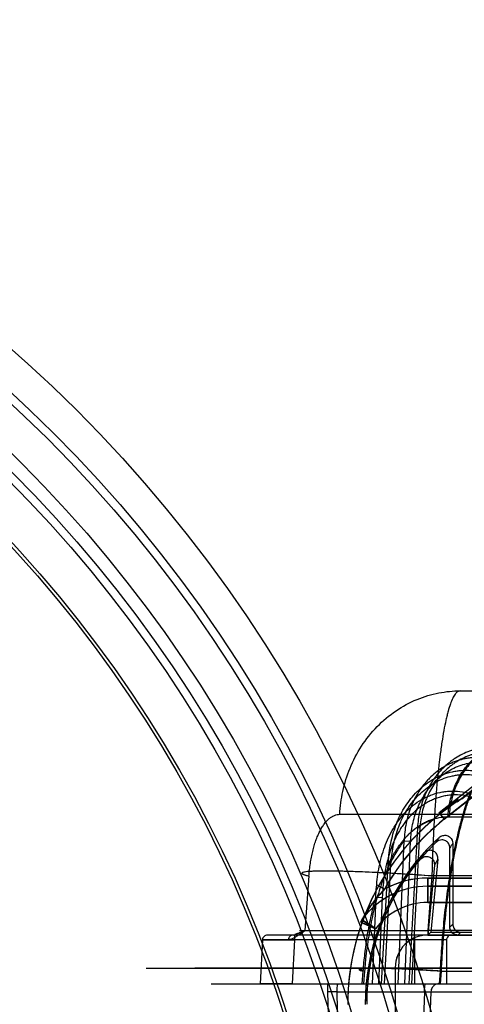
# Model space of a CAD drawing. Header units: millimetres. Extents: x 0 to 297, y 0 to 210.
# Tile 216 of 256: x 57.797 to 57.96, y 159.356 to 159.719. Entities that reach past the tile are written whole.
import ezdxf

# ---------------------------------------------------------------- set-up
doc = ezdxf.new("R2010")
doc.units = ezdxf.units.MM
doc.header["$LTSCALE"] = 16.335
doc.layers.get('0').update_dxf_attribs({"linetype": 'CONTINUOUS'})
for name, color, linetype in [('AXES_REF', 7, 'CONTINUOUS'), ('INTFCLR_1', 7, 'CONTINUOUS'), ('INTFCLR_144815', 7, 'CONTINUOUS'), ('INTFCLR_72935', 7, 'CONTINUOUS')]:
    doc.layers.add(name, color=color, linetype=linetype)

msp = doc.modelspace()

# ---------------------------------------------------------------- linework, layer by layer
at = {"color": 7, "linetype": 'Continuous'}
for centre, radius in [((57.454730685, 154.8339782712), 5.8174969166), ((57.454730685, 154.8339782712), 5.817), ((57.454730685, 154.8339782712), 5.7797484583), ((57.454730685, 159.2127782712), 0.513), ((57.454730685, 159.2127782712), 0.501), ((57.454730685, 159.2127782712), 0.4848), ((57.454730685, 159.2127782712), 0.48), ((57.454730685, 159.2127782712), 0.477), ((57.454730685, 159.2127782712), 0.462), ((57.454730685, 159.2127782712), 0.4608)]:
    msp.add_circle(centre, radius, dxfattribs=at)
at = {"color": 9, "linetype": 'Continuous'}
msp.add_circle((57.454730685, 159.2127782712), 0.498, dxfattribs=at)
at = {"color": 7, "linetype": 'Continuous'}
msp.add_arc((57.454730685, 154.8339782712), 5.76, 278.2771290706, 261.7228709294, dxfattribs=at)
at = {"layer": 'AXES_REF', "color": 9, "linetype": 'Continuous'}
msp.add_circle((57.454730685, 154.8339782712), 5.3067073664, dxfattribs=at)
at = {"layer": 'INTFCLR_1', "color": 9, "linetype": 'Continuous'}
for p, q in [((58.01890042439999, 159.4805061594), (57.9511304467, 159.4270035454)), ((57.9529893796, 159.4246488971), (58.0144254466, 159.4731510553)), ((57.9511304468, 159.4270035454), (57.9529893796, 159.4246488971)), ((57.9283881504, 159.4003656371), (57.9310051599, 159.3988989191)), ((57.9468984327, 159.3939782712), (57.9468984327, 159.4029782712)), ((57.9468984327, 159.4029782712), (58.0022743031, 159.4029782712)), ((58.009139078, 159.3999782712), (57.9468984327, 159.3999782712)), ((57.9468984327, 159.3939782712), (58.009139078, 159.3939782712))]:
    msp.add_line(p, q, dxfattribs=at)
at = {"layer": 'INTFCLR_1', "color": 6, "linetype": 'Continuous'}
for p, q in [((57.9594401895, 159.4322159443), (58.0194034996, 159.4795554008)), ((57.9493147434, 159.4076859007), (57.9468984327, 159.3819782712)), ((57.9505880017, 159.4099268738), (57.9480604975, 159.383036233)), ((57.9480604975, 159.383036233), (57.9468984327, 159.3819782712)), ((57.9468984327, 159.3819782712), (58.0009807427, 159.3819782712)), ((57.9480604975, 159.3830362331), (58.0009807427, 159.3830362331)), ((57.9348984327, 159.3699782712), (57.9348984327, 159.3489782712))]:
    msp.add_line(p, q, dxfattribs=at)
for centre, radius, start, end in [((58.00689843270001, 159.3563640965), 0.089475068, 122.0329894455, 179.9999999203), ((58.0068984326, 159.3563640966), 0.0869999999, 128.2901631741, 150.7312980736), ((58.00689843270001, 159.3563640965), 0.083024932, 137.8164171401, 179.9999999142), ((57.9468984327, 159.3699782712), 0.012, 90.0000001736, 180.0000001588)]:
    msp.add_arc(centre, radius, start, end, dxfattribs=at)
at = {"layer": 'INTFCLR_1', "color": 9, "linetype": 'Continuous'}
for centre, radius, start, end in [((58.0502280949, 159.3501273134), 0.1218043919, 149.4080691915, 150.6666944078), ((58.0535600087, 159.3499388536), 0.1191712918, 149.776364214, 151.0155784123), ((57.9468984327, 159.3699782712), 0.03, 89.99999998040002, 144.0578067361), ((57.9468984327, 159.3699782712), 0.033, 89.9999999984, 118.7908895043), ((57.9468984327, 159.3699782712), 0.024, 90.00000009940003, 143.0620214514), ((57.9250389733, 159.3858264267), 0.003, 144.0578066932, 160.2055077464), ((59.0965204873, 162.0246894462), 2.8874257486, 246.0025547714, 246.1219483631), ((57.7618714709, 159.1243366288), 0.3084441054, 57.47418746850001, 58.59211078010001)]:
    msp.add_arc(centre, radius, start, end, dxfattribs=at)
at = {"layer": 'INTFCLR_1', "color": 6, "linetype": 'Continuous'}
msp.add_ellipse((57.9884042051, 159.3797901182), major_axis=(-0.0372737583, 0.0472134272), ratio=0.8682237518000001, start_param=-0.1878270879, end_param=-5e-10, dxfattribs=at)
for points, knots in [([(57.9440408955, 159.4097979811), (57.94440303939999, 159.410223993), (57.9453211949, 159.4108959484), (57.9469314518, 159.4110798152), (57.948333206, 159.4104545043), (57.9492282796, 159.4092266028), (57.9493626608, 159.4081957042), (57.9493147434, 159.4076859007)], [0, 0, 0, 0, 0.2201275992, 0.4268953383, 0.6086151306, 0.7984100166, 1, 1, 1, 1]), ([(57.9505880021, 159.4099268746), (57.9506369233, 159.4104473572), (57.9504910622, 159.4114943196), (57.9495569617, 159.4127225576), (57.9481598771, 159.4133048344), (57.9466150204, 159.413121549), (57.9457347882, 159.4125106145), (57.9453772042, 159.4121160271)], [0, 0, 0, 0, 0.2089340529, 0.4026154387, 0.5905328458, 0.7871764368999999, 1, 1, 1, 1])]:
    msp.add_open_spline(points, degree=3, knots=knots, dxfattribs=at)
at = {"layer": 'INTFCLR_1', "color": 9, "linetype": 'Continuous'}
msp.add_open_spline([(57.9310051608, 159.3988989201), (57.9305803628, 159.3984574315), (57.92973691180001, 159.3975542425), (57.9285040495, 159.3961481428), (57.9272984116, 159.3946770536), (57.9261339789, 159.3931491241), (57.9250296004, 159.3915827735), (57.9238337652, 159.3897414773), (57.9230511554, 159.3883990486), (57.9226101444, 159.3875873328)], degree=3, knots=[0, 0, 0, 0, 0.130097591, 0.2623648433, 0.3970285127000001, 0.5339012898, 0.6702025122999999, 0.8038978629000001, 1, 1, 1, 1], dxfattribs=at)
at = {"layer": 'INTFCLR_144815', "color": 9, "linetype": 'Continuous'}
for p, q in [((57.9587896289, 159.4719782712), (58.1494794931, 159.4719782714)), ((57.9145041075, 159.4264903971), (58.763531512, 159.4264903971)), ((57.9543266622, 159.4255483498), (58.7113499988, 159.4255483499)), ((57.9431158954, 159.4215283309), (57.9399397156, 159.363978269)), ((57.94401675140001, 159.4214655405), (57.9408456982, 159.3639782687)), ((57.94401675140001, 159.4214655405), (57.9429611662, 159.4215382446)), ((57.9360211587, 159.3639782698), (57.93817878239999, 159.4166900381)), ((57.93817878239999, 159.4166900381), (57.94056179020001, 159.4166272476)), ((57.9384052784, 159.3639782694), (57.94056179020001, 159.4166272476)), ((57.9298867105, 159.3639782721), (57.9323250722, 159.4079855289)), ((57.9309160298, 159.3639782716), (57.9333497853, 159.4079227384)), ((57.9321510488, 159.4079921), (57.9333497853, 159.4079227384)), ((57.9031161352, 159.40374646), (57.9015897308, 159.3836840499)), ((57.94840619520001, 159.40374646), (57.9469314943, 159.3836840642)), ((57.9780018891, 159.40374646), (57.94840619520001, 159.40374646)), ((57.9277915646, 159.3958872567), (57.9264255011, 159.3639782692)), ((57.9277915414, 159.3958871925), (57.9301213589, 159.3958244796)), ((57.9301213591, 159.3958244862), (57.9287572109, 159.3639782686)), ((58.0197186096, 159.3819782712), (57.88756674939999, 159.3819782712)), ((57.8977814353, 159.3819782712), (57.8977814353, 159.3801782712)), ((57.8997066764, 159.383659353), (57.9469314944, 159.3836840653)), ((57.9419984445, 159.3819782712), (57.9419984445, 159.3639782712)), ((57.9469314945, 159.3836840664), (57.9469314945, 159.3819782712)), ((57.9787325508, 159.3836840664), (57.9469314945, 159.3836840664)), ((57.8860428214, 159.380272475), (57.8851679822, 159.3639782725)), ((57.8955627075, 159.3802724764), (57.8860428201, 159.380272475)), ((57.8860428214, 159.380272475), (57.8977814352, 159.3801782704)), ((57.8977814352, 159.3801782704), (57.8969126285, 159.3639782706)), ((57.9539984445, 159.3801782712), (57.8977814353, 159.3801782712)), ((57.95380122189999, 159.3801782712), (57.95380122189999, 159.3639782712)), ((57.8431689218, 159.3697688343), (58.15532673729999, 159.3697688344)), ((57.861167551, 159.3699259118), (58.16258789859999, 159.369925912)), ((57.92277442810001, 159.3639782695), (57.92312936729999, 159.3686885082)), ((57.9236127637, 159.3686885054), (57.9232580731, 159.363978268)), ((57.9514221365, 159.3686885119), (57.9510749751, 159.3639782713)), ((57.9514221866, 159.3686885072), (57.9792647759, 159.3686885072)), ((57.9515647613, 159.3639782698), (57.9519116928, 159.3686885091)), ((57.8671673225, 159.3639782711), (58.8379901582, 159.3639782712)), ((57.9100174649, 159.3639782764), (57.90995611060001, 159.3610829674)), ((57.91347504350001, 159.3610829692), (57.9099561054, 159.3610829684)), ((57.9099561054, 159.361082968), (57.9103763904, 159.3459782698)), ((57.91347504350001, 159.3610829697), (58.0365988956, 159.3610829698)), ((57.9138959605, 159.3459782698), (57.91347504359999, 159.361082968)), ((57.9456746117, 159.3610829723), (57.945060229, 159.3459782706)), ((57.9456746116, 159.3610829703), (57.94814936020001, 159.3611324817))]:
    msp.add_line(p, q, dxfattribs=at)
at = {"layer": 'INTFCLR_144815', "color": 7, "linetype": 'Continuous'}
for p, q in [((57.8972845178, 159.3819782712), (57.898379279, 159.3823107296)), ((57.8989335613, 159.3825550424), (57.8979578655, 159.3821400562)), ((57.8989335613, 159.3825550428), (57.9015894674, 159.3836840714)), ((57.9000191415, 159.3824718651), (57.9015894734, 159.3836840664)), ((57.8860428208, 159.3802724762), (57.8977814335, 159.3801782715)), ((57.8977814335, 159.3801782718), (57.8925929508, 159.3802199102)), ((57.8917239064, 159.3639782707), (57.8851679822, 159.3639782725)), ((57.8969126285, 159.3639782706), (57.8917239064, 159.3639782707))]:
    msp.add_line(p, q, dxfattribs=at)
at = {"layer": 'INTFCLR_144815', "color": 6, "linetype": 'Continuous'}
msp.add_line((57.94804968, 159.3610829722), (57.94743596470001, 159.3459782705), dxfattribs=at)
at = {"layer": 'INTFCLR_144815', "color": 9, "linetype": 'Continuous'}
for points, knots in [([(57.9145041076, 159.4264903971), (57.9146412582, 159.429323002), (57.9154000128, 159.4351164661), (57.91803528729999, 159.4436329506), (57.9222732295, 159.4517575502), (57.9280111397, 159.4589740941), (57.9349631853, 159.4648309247), (57.9427027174, 159.4690247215), (57.9507370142, 159.4714541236), (57.956163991, 159.4719782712), (57.9587896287, 159.4719782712)], [0, 0, 0, 0, 0.1216478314, 0.2493179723, 0.3805209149, 0.5124244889, 0.6422800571, 0.7678041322, 0.8873724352, 1, 1, 1, 1]), ([(57.9587896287, 159.4719782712), (57.9584690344, 159.4719782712), (57.9577260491, 159.4716819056), (57.9570453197, 159.4708989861), (57.9564940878, 159.470047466), (57.95587224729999, 159.4688543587), (57.9551319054, 159.4669858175), (57.954481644, 159.4648514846), (57.9540385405, 159.4631477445), (57.9537759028, 159.4620549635), (57.953356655, 159.460215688), (57.9527595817, 159.4572091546), (57.9520429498, 159.4528688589), (57.9515584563, 159.4493681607), (57.9512463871, 159.4468729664), (57.95103282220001, 159.4450889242), (57.95066728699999, 159.4418247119), (57.9501916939, 159.4369613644), (57.9497810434, 159.4319354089), (57.949521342, 159.4282774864), (57.9493787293, 159.4261101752), (57.9491702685, 159.4227704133), (57.9488947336, 159.4176760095), (57.9486052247, 159.410770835), (57.9484641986, 159.4061076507), (57.9484061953, 159.4037464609)], [0, 0, 0, 0, 0.013700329, 0.0319896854, 0.0436476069, 0.0570671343, 0.0893925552, 0.1293707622, 0.1523525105, 0.1646162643, 0.1773984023, 0.2329669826, 0.2955698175, 0.3653665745, 0.3839757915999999, 0.4030306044, 0.4421500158, 0.5243389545, 0.6118418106, 0.6576374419, 0.6810495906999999, 0.7046601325, 0.8006369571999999, 0.8990660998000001, 1, 1, 1, 1]), ([(57.9735372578, 159.4511067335), (57.9716550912, 159.4513250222), (57.9687733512, 159.4513197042), (57.96549133, 159.4507323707), (57.9636421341, 159.450234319), (57.96090275, 159.4493246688), (57.9582830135, 159.4480180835), (57.9558789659, 159.4463811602), (57.95431367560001, 159.4451883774), (57.9524710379, 159.4435386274), (57.9507996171, 159.4417002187), (57.949565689, 159.4401220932), (57.9478182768, 159.4376441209), (57.9463697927, 159.4349438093), (57.9452433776, 159.4321085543), (57.9445713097, 159.4301621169), (57.9436250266, 159.4266754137), (57.9432137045, 159.4235891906), (57.9431158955, 159.4215283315)], [0, 0, 0, 0, 0.1195687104, 0.1796928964, 0.2100658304, 0.2403376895, 0.3618120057, 0.3928294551, 0.4238606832, 0.485935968, 0.5486059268, 0.5803730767, 0.612299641, 0.7399176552, 0.772238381, 0.8048151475, 0.8698047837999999, 1, 1, 1, 1]), ([(57.9543266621, 159.4255483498), (57.95440858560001, 159.4273176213), (57.9548606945, 159.4309313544), (57.9564317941, 159.436247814), (57.95895891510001, 159.4413215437), (57.9623827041, 159.4458322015), (57.9665360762, 159.4494976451), (57.97116392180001, 159.4521256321), (57.9752370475, 159.4534149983), (57.97807076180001, 159.4538428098), (57.9796392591, 159.4539592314), (57.9804126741, 159.4539782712), (57.9807960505, 159.4539782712)], [0, 0, 0, 0, 0.1241681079, 0.2540877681, 0.3868697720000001, 0.5193465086, 0.6486219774, 0.7725260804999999, 0.8897785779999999, 0.9457892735, 0.9731232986, 1, 1, 1, 1]), ([(57.9812387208, 159.4539782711), (57.9796681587, 159.4539782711), (57.9764154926, 159.4536493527), (57.9716043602, 159.4521257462), (57.9669735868, 159.4494977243), (57.9628191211, 159.4458324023), (57.9593939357, 159.4413214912), (57.9568660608, 159.4362486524), (57.9555423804, 159.4317698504), (57.9549511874, 159.4281895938), (57.9548004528, 159.426421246), (57.9547600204, 159.4255483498)], [0, 0, 0, 0, 0.1100928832, 0.2273703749, 0.3512942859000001, 0.4805816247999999, 0.6130613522, 0.7458385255, 0.875748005, 0.9387463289, 1, 1, 1, 1]), ([(57.9695797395, 159.4470074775), (57.9676090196, 159.4473703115), (57.9650681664, 159.4475135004), (57.9620760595, 159.44720257), (57.9601019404, 159.4468709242), (57.9576796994, 159.4462249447), (57.95534820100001, 159.445282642), (57.9535498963, 159.4443592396), (57.95092390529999, 159.4428049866), (57.9485198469, 159.4408559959), (57.9464154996, 159.4386130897), (57.9450712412, 159.4370172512), (57.9429331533, 159.4340294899), (57.9412540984, 159.4307208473), (57.940153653, 159.4277431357), (57.93950398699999, 159.4257017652), (57.9386067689, 159.4220536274), (57.9382465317, 159.4188372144), (57.9381787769, 159.4166900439)], [0, 0, 0, 0, 0.1211895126, 0.151636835, 0.1819146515, 0.2421699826, 0.3028393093, 0.3336065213, 0.3643565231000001, 0.4873455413, 0.5186998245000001, 0.5503572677, 0.6134640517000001, 0.7405722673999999, 0.7730161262, 0.8054479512, 0.8700775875, 1, 1, 1, 1]), ([(57.9728052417, 159.4493955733), (57.9710345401, 159.4496006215), (57.9683225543, 159.4495942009), (57.9652338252, 159.4490395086), (57.9634922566, 159.4485693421), (57.9609099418, 159.4477108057), (57.95843992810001, 159.4464779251), (57.9561715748, 159.4449346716), (57.9546931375, 159.4438094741), (57.9529518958, 159.4422527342), (57.9513701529, 159.4405189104), (57.9502015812, 159.4390298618), (57.9485441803, 159.4366909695), (57.9471666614, 159.4341423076), (57.94609019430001, 159.4314654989), (57.94544583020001, 159.4296270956), (57.94453295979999, 159.4263325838), (57.9441246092, 159.4234151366), (57.94401675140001, 159.4214655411)], [0, 0, 0, 0, 0.1191395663, 0.1791054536, 0.2094124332, 0.2396275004, 0.3609596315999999, 0.3919631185, 0.4229886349, 0.4850747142, 0.5477804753, 0.5795754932, 0.6115362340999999, 0.7393483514, 0.7717279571, 0.8043681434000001, 0.8694952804, 1, 1, 1, 1]), ([(57.94056179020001, 159.416627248), (57.9406456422, 159.4186708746), (57.9410122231, 159.4217285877), (57.9418859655, 159.4251948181), (57.9425128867, 159.4271322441), (57.943569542, 159.4299549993), (57.9451710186, 159.4330895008), (57.9472021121, 159.4359208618), (57.9484768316, 159.4374318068), (57.95046855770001, 159.439553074), (57.95274035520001, 159.4413976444), (57.95522106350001, 159.4428688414), (57.9569169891, 159.4437423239), (57.9591144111, 159.4446335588), (57.96139660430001, 159.4452451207), (57.9632554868, 159.445559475), (57.9660694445, 159.4458545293), (57.9684591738, 159.4457205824), (57.97031175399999, 159.4453783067)], [0, 0, 0, 0, 0.1307039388, 0.1956436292, 0.228211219, 0.2607779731, 0.3882428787, 0.4514455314, 0.4831291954, 0.5144954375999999, 0.6373872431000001, 0.6680726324, 0.6987582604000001, 0.7592205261, 0.8192108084, 0.8493332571, 0.8796108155, 1, 1, 1, 1]), ([(57.9519117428, 159.3686885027), (57.951966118, 159.3697952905), (57.9520841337, 159.3720041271), (57.9523560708, 159.376382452), (57.9529169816, 159.3838386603), (57.9537686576, 159.392197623), (57.9547181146, 159.3993560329), (57.9552379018, 159.4028326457), (57.95554696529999, 159.4047840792), (57.956303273, 159.4093830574), (57.9577073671, 159.4167380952), (57.9596062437, 159.4242818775), (57.9610180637, 159.4289166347), (57.9619348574, 159.4317175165), (57.9635350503, 159.4361149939), (57.9659660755, 159.4415461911), (57.9683571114, 159.4454080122), (57.9695797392, 159.447007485)], [0, 0, 0, 0, 0.0409634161, 0.0817682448, 0.1621610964, 0.3173623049, 0.3922819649, 0.429081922, 0.4473061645, 0.4653182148, 0.6013741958, 0.7239826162, 0.7526347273, 0.7804673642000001, 0.8329182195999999, 0.9255775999, 1, 1, 1, 1]), ([(57.9323250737, 159.40798553), (57.9324269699, 159.4103028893), (57.9329247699, 159.4149299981), (57.9342434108, 159.4200096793), (57.9354709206, 159.4232736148), (57.9363846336, 159.425410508), (57.9376998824, 159.4279887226), (57.9392561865, 159.4304251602), (57.94064652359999, 159.4322684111), (57.94212417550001, 159.4340243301), (57.94413184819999, 159.4360463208), (57.9463515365, 159.4378136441), (57.9482421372, 159.4390542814), (57.9502044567, 159.4401700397), (57.9527720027, 159.4413148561), (57.9554614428, 159.4421006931), (57.9576586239, 159.4424987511), (57.95988406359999, 159.4427407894), (57.9626935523, 159.4427418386), (57.9649163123, 159.4424175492), (57.9660105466, 159.4421766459)], [0, 0, 0, 0, 0.1270359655, 0.2540180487, 0.2860764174, 0.3179689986, 0.3812600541, 0.4443491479, 0.4760170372, 0.5076518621, 0.569982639, 0.6317207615, 0.6626474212, 0.6937541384, 0.7552738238, 0.8161324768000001, 0.8466883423, 0.8774741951, 0.9386376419, 1, 1, 1, 1]), ([(57.9333497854, 159.4079227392), (57.9334740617, 159.410155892), (57.9339904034, 159.4146028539), (57.9352831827, 159.4194807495), (57.9364708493, 159.4226078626), (57.9373503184, 159.4246496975), (57.93861015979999, 159.4271109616), (57.9400961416, 159.4294361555), (57.9414203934, 159.4311940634), (57.9428244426, 159.4328667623), (57.9447291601, 159.4347915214), (57.94683207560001, 159.4364753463), (57.94862125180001, 159.4376570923), (57.95047558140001, 159.4387182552), (57.95289863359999, 159.4398088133), (57.9554364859, 159.4405579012), (57.9575077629, 159.440938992), (57.9596030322, 159.4411713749), (57.9622464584, 159.4411770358), (57.9643371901, 159.4408714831), (57.9653655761, 159.4406440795)], [0, 0, 0, 0, 0.128678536, 0.2567629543, 0.2890226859, 0.3210857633, 0.3846329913, 0.4478671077, 0.4795655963, 0.5112040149, 0.5734604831, 0.6350153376, 0.6658081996, 0.6967504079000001, 0.7578619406, 0.8182111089, 0.8484726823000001, 0.8789389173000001, 0.9394047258, 1, 1, 1, 1]), ([(57.9277915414, 159.3958871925), (57.92787141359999, 159.3984064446), (57.92815743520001, 159.4021886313), (57.9288708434, 159.4065520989), (57.9294054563, 159.4090289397), (57.9303366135, 159.4126958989), (57.9318288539, 159.4168712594), (57.9338823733, 159.420775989), (57.93522743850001, 159.4229069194), (57.9366810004, 159.4249511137), (57.938303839, 159.4268621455), (57.9400941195, 159.4286034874), (57.9419851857, 159.4302124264), (57.9440310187, 159.4316195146), (57.946209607, 159.43278247), (57.9484605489, 159.4337700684), (57.95081796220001, 159.4344862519), (57.9532335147, 159.4349027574), (57.9556774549, 159.435115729), (57.9587612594, 159.434991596), (57.9611754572, 159.4344774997), (57.9623549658, 159.4341232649)], [0, 0, 0, 0, 0.1263176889, 0.1896567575, 0.2214533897, 0.2532710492, 0.3792700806, 0.4423517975, 0.4740328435, 0.5054936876, 0.5680123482, 0.5993182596, 0.6305764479, 0.6923759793, 0.7232559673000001, 0.7542350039, 0.8154680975, 0.8460950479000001, 0.8769616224, 0.9382797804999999, 1, 1, 1, 1]), ([(57.9629999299, 159.4327517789), (57.961892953, 159.4330882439), (57.9596241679, 159.4335754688), (57.95672406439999, 159.4336894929), (57.9544241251, 159.4334833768), (57.9521470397, 159.4330824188), (57.94992355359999, 159.432396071), (57.9477997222, 159.431451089), (57.9457397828, 159.4303369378), (57.943803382, 159.4289909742), (57.94201356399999, 159.4274504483), (57.94031333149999, 159.4257819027), (57.93877101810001, 159.4239500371), (57.9373866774, 159.4219904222), (57.9361014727, 159.4199433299), (57.9341309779, 159.4161817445), (57.9326894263, 159.4121592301), (57.9317791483, 159.4086196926), (57.9312500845, 159.4062186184), (57.930530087, 159.4019706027), (57.9302310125, 159.3982844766), (57.9301213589, 159.3958244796)], [0, 0, 0, 0, 0.0605759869, 0.1208195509, 0.1511838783, 0.1813429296, 0.2417568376, 0.2723830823, 0.3029546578, 0.364270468, 0.395354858, 0.4265274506, 0.488916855, 0.5203769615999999, 0.5521029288, 0.6154045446, 0.7423768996, 0.7745526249, 0.8067629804, 0.8710742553, 1, 1, 1, 1]), ([(57.9623549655, 159.4341232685), (57.96164921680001, 159.4322672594), (57.9606327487, 159.4292844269), (57.959569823, 159.4256846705), (57.9589397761, 159.4233816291), (57.9579799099, 159.4196844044), (57.95693168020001, 159.4150498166), (57.9559130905, 159.4097820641), (57.9551893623, 159.4056218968), (57.9545399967, 159.4014846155), (57.9537029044, 159.3955053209), (57.9528092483, 159.3878050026), (57.9519771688, 159.3783392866), (57.9515817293, 159.3719346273), (57.9514221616, 159.3686885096)], [0, 0, 0, 0, 0.0894776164, 0.1418886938, 0.1691245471, 0.1970664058, 0.3140128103, 0.3831519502, 0.4388267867, 0.5042844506, 0.5718586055, 0.7108822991, 0.8535472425, 1, 1, 1, 1]), ([(57.9031161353, 159.4037464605), (57.9031762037, 159.4045346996), (57.9033245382, 159.4060926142), (57.9036333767, 159.4083959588), (57.90396172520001, 159.41027485), (57.9042662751, 159.4117421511), (57.9045910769, 159.4131489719), (57.9050393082, 159.4148310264), (57.9055570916, 159.4164485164), (57.90600797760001, 159.4176760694), (57.9064664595, 159.4188182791), (57.9070710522, 159.4201450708), (57.9078638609, 159.4215977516), (57.9089394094, 159.4232308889), (57.91013989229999, 159.4245973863), (57.9114735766, 159.425590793), (57.9124625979, 159.4261071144), (57.9134765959, 159.4264205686), (57.9141654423, 159.4264901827), (57.9145041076, 159.4264903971)], [0, 0, 0, 0, 0.0871401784, 0.1724569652, 0.256112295, 0.2973261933, 0.3376342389, 0.4152556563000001, 0.489138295, 0.5247505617, 0.5593899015, 0.6247923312, 0.6853598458, 0.7415835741, 0.84029334, 0.8836823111, 0.9242809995, 0.9626686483, 1, 1, 1, 1]), ([(57.9323250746, 159.407985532), (57.9329675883, 159.4093151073), (57.9343364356, 159.4118965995), (57.9361287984, 159.4146320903), (57.9374188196, 159.4163225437), (57.938006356, 159.4170473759), (57.9386534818, 159.4178036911), (57.9399264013, 159.4192010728), (57.9419822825, 159.4211126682), (57.9444258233, 159.4227873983), (57.9461979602, 159.4237020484), (57.9472151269, 159.4241471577), (57.9487338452, 159.4247353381), (57.9510923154, 159.425366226), (57.9532506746, 159.4255483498), (57.9543266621, 159.4255483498)], [0, 0, 0, 0, 0.1489683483, 0.2944108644, 0.3292432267, 0.3634630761, 0.3885221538, 0.4296476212, 0.5541283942, 0.6707652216, 0.727181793, 0.7550842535, 0.7827361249, 0.8914540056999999, 1, 1, 1, 1]), ([(57.9547600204, 159.4255483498), (57.95373182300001, 159.4255478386), (57.95167614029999, 159.4253828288), (57.9486594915, 159.4246126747), (57.9457689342, 159.4233331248), (57.9439765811, 159.4221751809), (57.9431158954, 159.4215283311)], [0, 0, 0, 0, 0.2462311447, 0.4912230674, 0.7421633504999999, 1, 1, 1, 1]), ([(57.9381787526, 159.4166900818), (57.9372177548, 159.4155002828), (57.935743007, 159.4134013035), (57.9341882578, 159.4107227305), (57.9332098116, 159.4088464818), (57.9317257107, 159.4057868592), (57.9297171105, 159.4007829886), (57.9282174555, 159.3958359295), (57.9274152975, 159.3927528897), (57.9270896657, 159.3914527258), (57.9265429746, 159.3891387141), (57.9255467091, 159.3843777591), (57.9246539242, 159.378800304), (57.9240703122, 159.3738200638), (57.9237895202, 159.3708997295), (57.9236683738, 159.3694265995), (57.9236127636, 159.3686885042)], [0, 0, 0, 0, 0.090281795, 0.150978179, 0.1827391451, 0.2151716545, 0.3516918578, 0.5004393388, 0.5199902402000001, 0.5397442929, 0.5795570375, 0.6603392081, 0.82682356, 0.9127508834, 0.9563068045, 1, 1, 1, 1]), ([(57.9484061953, 159.4037464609), (57.94502167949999, 159.4039949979), (57.9398800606, 159.404344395), (57.932984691, 159.4047508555), (57.927770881, 159.4050230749), (57.9227016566, 159.4052486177), (57.917906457, 159.4054184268), (57.9135305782, 159.4055270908), (57.9096558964, 159.4055623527), (57.9064996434, 159.4055493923), (57.9035889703, 159.4054071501), (57.90214785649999, 159.4053485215), (57.900325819, 159.4049244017), (57.9007924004, 159.4044128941), (57.901319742, 159.4042444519), (57.9021262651, 159.4039729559), (57.9027584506, 159.4038275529), (57.9031161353, 159.4037464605)], [0, 0, 0, 0, 0.2002085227, 0.3040214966, 0.4075029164, 0.5082044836, 0.6034145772, 0.6904347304, 0.766876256, 0.8306447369, 0.8804998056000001, 0.9278649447, 0.9445821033, 0.9503733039, 0.9616164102, 0.9783627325, 1, 1, 1, 1]), ([(57.94840619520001, 159.40374646), (57.9446523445, 159.4040221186), (57.9390863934, 159.4043971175), (57.9317847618, 159.404816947), (57.9266101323, 159.4050781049), (57.921742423, 159.4052856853), (57.9172511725, 159.4054371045), (57.91319712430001, 159.4055304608), (57.9096445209, 159.4055643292), (57.9066225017, 159.4055413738), (57.904011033, 159.4054484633), (57.9020528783, 159.4053113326), (57.9010047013, 159.4050762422), (57.9004781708, 159.4048826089), (57.90066215, 159.4044587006), (57.9012076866, 159.4042991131), (57.9020199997, 159.403991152), (57.9027139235, 159.4038376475), (57.9031161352, 159.40374646)], [0, 0, 0, 0, 0.2219415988, 0.3289286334, 0.4312482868, 0.5274508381, 0.6162033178, 0.6962445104, 0.7664801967, 0.825913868, 0.8737643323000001, 0.9224890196, 0.9362714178, 0.9434081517, 0.9481598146, 0.9584371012, 0.9756817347, 1, 1, 1, 1]), ([(57.92312936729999, 159.3686885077), (57.92329264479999, 159.3708548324), (57.9237016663, 159.3751316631), (57.9245703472, 159.3814459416), (57.9255078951, 159.3865766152), (57.92638774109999, 159.3905577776), (57.9270722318, 159.3933160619), (57.9275575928, 159.3950782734), (57.9277914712, 159.3958869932)], [0, 0, 0, 0, 0.235788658, 0.4661480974, 0.691585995, 0.8016394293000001, 0.9086289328, 1, 1, 1, 1]), ([(57.8877993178, 159.3819782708), (57.8873633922, 159.3819782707), (57.8864523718, 159.3816113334), (57.8860654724, 159.3807148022), (57.8860428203, 159.3802724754)], [0, 0, 0, 0, 0.4960283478, 1, 1, 1, 1]), ([(57.8972844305, 159.3819782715), (57.8968558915, 159.3819782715), (57.89595602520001, 159.3816033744), (57.89558483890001, 159.3807133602), (57.8955627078, 159.3802724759)], [0, 0, 0, 0, 0.4925857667, 1, 1, 1, 1]), ([(57.9555716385, 159.3819782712), (57.95529585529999, 159.3819782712), (57.9547337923, 159.3818404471), (57.9540130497, 159.3812154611), (57.95380122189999, 159.3805485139), (57.95380122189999, 159.3801782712)], [0, 0, 0, 0, 0.2986258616, 0.5990907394, 1, 1, 1, 1]), ([(57.9514221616, 159.3686885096), (57.9509083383, 159.3687262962), (57.9498690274, 159.3688013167), (57.9477519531, 159.3689483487), (57.94395552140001, 159.3691956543), (57.9396177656, 159.369439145), (57.9353466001, 159.3696292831), (57.9323534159, 159.369736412), (57.9296007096, 159.3698020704), (57.9272308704, 159.3698316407), (57.9251113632, 159.3698023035), (57.92356856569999, 159.3697695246), (57.9204058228, 159.3694438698), (57.9225630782, 159.3688165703), (57.92312936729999, 159.3686885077)], [0, 0, 0, 0, 0.0487017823, 0.09849918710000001, 0.2006050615, 0.4083212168, 0.5092247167, 0.6046170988, 0.6917896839, 0.7683451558, 0.8321820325, 0.8820574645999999, 0.9451181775, 1, 1, 1, 1]), ([(57.9236127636, 159.3686885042), (57.9230484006, 159.368816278), (57.9208958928, 159.3694455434), (57.9240619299, 159.3697678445), (57.925605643, 159.3698013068), (57.9277256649, 159.369830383), (57.93009540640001, 159.369800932), (57.9328477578, 159.3697353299), (57.9358402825, 159.3696283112), (57.9390110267, 159.3694873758), (57.9422702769, 159.3693169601), (57.9465813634, 159.3690626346), (57.949795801, 159.3688440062), (57.9519117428, 159.3686885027)], [0, 0, 0, 0, 0.0547083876, 0.1179133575, 0.1678214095, 0.2316806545, 0.3082483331, 0.3954244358, 0.490813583, 0.5917094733, 0.6953926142, 0.7994078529, 1, 1, 1, 1]), ([(57.9138473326, 159.363978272), (57.9137468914, 159.3639782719), (57.913554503, 159.3636277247), (57.91344193, 159.3627087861), (57.9134317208, 159.36176619), (57.91347504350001, 159.3610829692)], [0, 0, 0, 0, 0.1006482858, 0.3139953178, 1, 1, 1, 1]), ([(57.9456746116, 159.3610829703), (57.9456757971, 159.3612608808), (57.9456871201, 159.3617890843), (57.94576390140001, 159.362686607), (57.9458783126, 159.3634013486), (57.9461093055, 159.3639782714), (57.9462466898, 159.3639782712)], [0, 0, 0, 0, 0.1771615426, 0.5299950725, 0.8631970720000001, 1, 1, 1, 1]), ([(57.950996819, 159.363978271), (57.9504465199, 159.3639782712), (57.9494762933, 159.3636878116), (57.9483823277, 159.3626090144), (57.9480688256, 159.361640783), (57.94804967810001, 159.3610829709)], [0, 0, 0, 0, 0.3656769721, 0.6291122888, 1, 1, 1, 1])]:
    msp.add_open_spline(points, degree=3, knots=knots, dxfattribs=at)
at = {"layer": 'INTFCLR_144815', "color": 7, "linetype": 'Continuous'}
for points, knots in [([(57.9015894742, 159.3836840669), (57.9010683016, 159.3832772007), (57.9000586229, 159.3824843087), (57.8985554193, 159.3814045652), (57.89709858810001, 159.3805733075), (57.8960537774, 159.3802724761), (57.8955627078, 159.3802724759)], [0, 0, 0, 0, 0.2827066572, 0.5491054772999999, 0.7900294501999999, 1, 1, 1, 1]), ([(57.8972844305, 159.3819782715), (57.8976736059, 159.3819782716), (57.8986280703, 159.3824320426), (57.9000197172, 159.3830455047), (57.9010922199, 159.3834926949), (57.9015894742, 159.3836840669)], [0, 0, 0, 0, 0.2518330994, 0.6552226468, 1, 1, 1, 1])]:
    msp.add_open_spline(points, degree=3, knots=knots, dxfattribs=at)
at = {"layer": 'INTFCLR_72935', "color": 9, "linetype": 'Continuous'}
for p, q in [((57.9510109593, 159.4270030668), (58.0190178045, 159.4808797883)), ((58.014518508, 159.4734879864), (57.9528738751, 159.4246515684)), ((57.9510109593, 159.4270030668), (57.9528738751, 159.4246515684)), ((57.93092914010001, 159.3988570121), (57.9283095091, 159.4003190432)), ((57.9468984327, 159.4029782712), (57.9468984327, 159.3939782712)), ((58.0022743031, 159.4029782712), (57.9468984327, 159.4029782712)), ((57.9468984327, 159.3999782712), (58.0096830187, 159.3999782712)), ((57.9987033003, 159.3939782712), (57.9468984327, 159.3939782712)), ((57.9221469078, 159.3867430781), (57.9276528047, 159.3843172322)), ((57.9276528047, 159.3843172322), (57.9225356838, 159.3874841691)), ((57.9550367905, 159.3849326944), (57.9560947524, 159.3859906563)), ((57.95904917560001, 159.3830362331), (57.9579912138, 159.3819782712))]:
    msp.add_line(p, q, dxfattribs=at)
at = {"layer": 'INTFCLR_72935', "color": 6, "linetype": 'Continuous'}
for p, q in [((58.0205152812, 159.4807163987), (57.9576664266, 159.4309259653)), ((57.957536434, 159.4315030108), (57.9513369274, 159.4265916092)), ((57.9578650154, 159.4324330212), (57.9575364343, 159.4315030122)), ((57.9576664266, 159.4309259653), (57.957536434, 159.4315030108)), ((57.9578650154, 159.4324330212), (57.9576664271, 159.4309259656)), ((57.956094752, 159.4157836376), (57.956094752, 159.3859906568)), ((57.9550367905, 159.3849326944), (57.9550367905, 159.414085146)), ((58.0104501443, 159.3819782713), (57.9468984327, 159.3819782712)), ((57.9590491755, 159.3830362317), (58.00209506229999, 159.3830362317)), ((57.9348984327, 159.3699782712), (57.9348984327, 159.3489782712))]:
    msp.add_line(p, q, dxfattribs=at)
for centre, radius, start, end in [((58.00689843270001, 159.3564581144), 0.089475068, 128.3871439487, 179.9999995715), ((58.00689843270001, 159.3564581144), 0.083024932, 132.2403996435, 179.9999995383), ((58.00689843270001, 159.3564581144), 0.0825, 133.6290549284, 179.9999999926), ((57.9468984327, 159.3699782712), 0.012, 90.00000006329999, 180.0000000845)]:
    msp.add_arc(centre, radius, start, end, dxfattribs=at)
at = {"layer": 'INTFCLR_72935', "color": 9, "linetype": 'Continuous'}
for centre, radius, start, end in [((58.00689843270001, 159.3564581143), 0.087, 128.3871445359, 150.8338633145), ((58.0532404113, 159.3518648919), 0.1216529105, 147.1110039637, 148.0875275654), ((58.0563856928, 159.3521353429), 0.1187829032, 147.5992961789, 148.5645228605), ((57.9468984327, 159.3699782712), 0.03, 90.00000001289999, 144.300795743), ((57.9468984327, 159.3699782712), 0.033, 90.00000001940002, 118.94160473), ((57.9468984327, 159.3699782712), 0.024, 90.00000001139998, 143.312035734), ((57.9249719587, 159.3857335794), 0.003, 144.3007957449, 160.3362464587)]:
    msp.add_arc(centre, radius, start, end, dxfattribs=at)
at = {"layer": 'INTFCLR_72935', "color": 7, "linetype": 'Continuous'}
msp.add_arc((57.9647573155, 159.3646846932), 0.047984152, 145.658692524, 151.6311692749, dxfattribs=at)
at = {"layer": 'INTFCLR_72935', "color": 6, "linetype": 'Continuous'}
for points, knots in [([(57.9510855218, 159.4179240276), (57.9514660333, 159.4182695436), (57.9523869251, 159.4187787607), (57.95392594, 159.4187859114), (57.9555398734, 159.4179241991), (57.956094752, 159.4165800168), (57.956094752, 159.4157836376)], [0, 0, 0, 0, 0.2260014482, 0.4416791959, 0.6498217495, 1, 1, 1, 1]), ([(57.9550367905, 159.414085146), (57.9550367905, 159.4146257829), (57.9547586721, 159.4156978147), (57.95360401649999, 159.4168135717), (57.9518261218, 159.4172593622), (57.9505321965, 159.4167050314), (57.9499745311, 159.4161734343)], [0, 0, 0, 0, 0.2348590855, 0.4546482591, 0.6653093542, 1, 1, 1, 1]), ([(57.956094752, 159.3859906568), (57.956094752, 159.3854763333), (57.9563676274, 159.3844331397), (57.9575021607, 159.383304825), (57.9585398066, 159.3830362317), (57.9590491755, 159.3830362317)], [0, 0, 0, 0, 0.3358896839, 0.6673460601, 1, 1, 1, 1]), ([(57.9579912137, 159.3819782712), (57.95747689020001, 159.3819782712), (57.95643369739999, 159.3822511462), (57.955305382, 159.3833856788), (57.9550367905, 159.3844233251), (57.9550367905, 159.3849326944)], [0, 0, 0, 0, 0.3358897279, 0.6673457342, 1, 1, 1, 1])]:
    msp.add_open_spline(points, degree=3, knots=knots, dxfattribs=at)
at = {"layer": 'INTFCLR_72935', "color": 7, "linetype": 'Continuous'}
for points, knots in [([(57.93092914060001, 159.398857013), (57.9305021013, 159.3984113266), (57.92965571, 159.397500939), (57.9284209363, 159.3960856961), (57.9272167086, 159.3946085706), (57.9260532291, 159.3930734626), (57.9249481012, 159.3914966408), (57.92375372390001, 159.389644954), (57.9229736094, 159.3882965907), (57.9225356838, 159.3874841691)], [0, 0, 0, 0, 0.1306187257, 0.2629986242, 0.3973825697, 0.5338310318, 0.670518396, 0.8047524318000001, 1, 1, 1, 1]), ([(57.93092913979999, 159.3988570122), (57.930609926, 159.3985259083), (57.9297504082, 159.397605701), (57.9284887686, 159.3961715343), (57.9272374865, 159.3946323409), (57.9261483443, 159.3931996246), (57.9254842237, 159.3922617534), (57.9251370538, 159.3917536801)], [0, 0, 0, 0, 0.1503749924, 0.4116563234, 0.6243549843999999, 0.7988035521, 1, 1, 1, 1])]:
    msp.add_open_spline(points, degree=3, knots=knots, dxfattribs=at)

doc.saveas('drawing.dxf')
